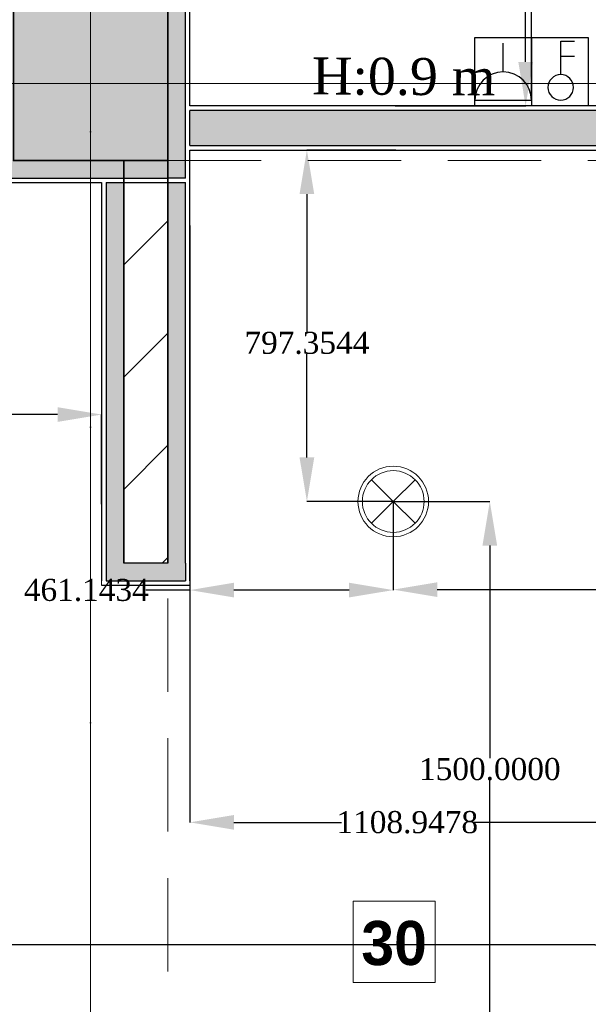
# Model space of a CAD drawing. Header units: millimetres. Extents: x 0 to 88385, y 0 to 41127.
# Tile 66 of 244: x 43071 to 44360, y 24574 to 26807. Entities that reach past the tile are written whole.
import ezdxf
from ezdxf import colors
from ezdxf.entities.mleader import LeaderData, LeaderLine
from ezdxf.enums import TextEntityAlignment as Align
from ezdxf.math import Vec2, Vec3

# ---------------------------------------------------------------- set-up
doc = ezdxf.new("R2010")
doc.units = ezdxf.units.MM
doc.header["$MEASUREMENT"] = 0
doc.set_wipeout_variables(frame=1)
doc.linetypes.add('Dot & Dashed', pattern=[670.277762, 317.5, -176.388889, 0, -176.388874])
doc.linetypes.add('Hidden', pattern=[317.5, 211.666667, -105.833333])
for name, color, linetype in [('- ავარიული განათება', 7, 'Continuous'), ('- განათება', 7, 'Continuous'), ('- საშტეფცელო როზეტები', 7, 'Continuous'), ('New_Structural - Bearing', 7, 'Continuous'), ('Structural - Bearing', 7, 'Continuous'), ('Structural - Grid', 7, 'Continuous')]:
    doc.layers.add(name, color=color, linetype=linetype)
for name, color, linetype, lineweight in [('New_Annotation - Text_Pen_No__20', 1, 'Continuous', 0), ('New_Archicad Doors_Pen_No__1', 7, 'Continuous', 13), ('New_Structural - Bearing_Pen_No__1', 7, 'Continuous', 13), ('Structural - Bearing_Pen_No__20', 1, 'Continuous', 0), ('Structural - Bearing_Pen_No__27', 7, 'Continuous', 35)]:
    doc.layers.add(name, color=color, linetype=linetype, lineweight=lineweight)
for name, color, linetype, lineweight, true_color in [('New_Interior - Lamp_Pen_No__77', 7, 'Continuous', 20, 0xffeb28), ('New_Structural - Bearing_Pen_No__255', 7, 'Continuous', 13, 0xe8e8e8), ('New_Structural - Bearing_Pen_No__5', 7, 'Continuous', 25, 0x40a5ff), ('New_Structural - Bearing_Pen_No__57', 7, 'Continuous', 25, 0xdcd214), ('Structural - Bearing_Pen_No__161', 7, 'Continuous', 13, 0x6a6a6a), ('Structural - Bearing_Pen_No__28', 7, 'Continuous', 35, 0xa80f02), ('Structural - Bearing_Pen_No__81', 7, 'Continuous', 20, 0x6a6a6a), ('Structural - Grid_Pen_No__81', 7, 'Continuous', 20, 0x6a6a6a)]:
    doc.layers.add(name, color=color, linetype=linetype, lineweight=lineweight, true_color=true_color)
doc.styles.add('GENERATED_STYLE_2', font='txt')
doc.styles.add('GENERATED_STYLE_3', font='txt')
doc.styles.get("Standard").update_dxf_attribs({"font": 'sylfaen.ttf'})
doc.dimstyles.get("Standard").update_dxf_attribs({"dimtxt": 0.18, "dimasz": 0.18, "dimexe": 0.18, "dimexo": 0.0625, "dimgap": 0.09, "dimtad": 0, "dimtih": 1, "dimtoh": 1, "dimdec": 4, "dimzin": 0, "dimdsep": 46, "dimtxsty": 'Standard', "dimcen": 0.09, "dimadec": 0, "dimazin": 0, "dimtfac": 1, "dimtdec": 4, "dimtofl": 0, "dimtmove": 0, "dimatfit": 3, "dimfxl": 1, "dimtolj": 1, "dimtzin": 0, "dimarcsym": 0})

# ---------------------------------------------------------------- blocks, each defined once
blk = doc.blocks.new('Wall_26', base_point=(-40833.8, 25574.6))
at = {"layer": 'Structural - Bearing', "linetype": 'Continuous', "lineweight": 0, "true_color": 0x000000}
h = blk.add_hatch(dxfattribs=at)
h.set_pattern_fill('MASONRY_BLOCK', color=18, style=0, pattern_type=2)
h.set_pattern_definition([(45, (0, 0), (-127.2792, 127.2792), [])])
h.paths.add_polyline_path([(-40833.8, 25574.6), (-40833.8, 26488), (-40933.8, 26488), (-40933.8, 25574.6)])
at = {"layer": 'Structural - Bearing_Pen_No__27', "color": 7, "linetype": 'Continuous', "lineweight": 35, "flags": 128}
for points in [[(-40933.8, 26488), (-40933.8, 25574.6)], [(-40833.8, 25574.6), (-40833.8, 26488)]]:
    blk.add_lwpolyline(points, dxfattribs=at)
blk = doc.blocks.new('Door_3')
at = {"layer": 'New_Archicad Doors_Pen_No__1', "color": 7, "linetype": 'Continuous', "lineweight": 13}
for p, q in [((370, 0), (370, 820)), ((370, 820), (410, 820)), ((410, 820), (410, 0)), ((-487, 0), (-487, 19)), ((-487, 19), (-437, 19)), ((-437, 0), (-487, 0)), ((-450, 0), (-487, 0)), ((-450, 0), (-487, 0)), ((-410, 0), (-450, 0)), ((-450, 0), (-450, -115)), ((-450, 0), (-450, -10)), ((-450, 0), (-450, -10)), ((-437, 19), (-437, 0)), ((-410, -115), (-410, 0)), ((410, 0), (370, 0)), ((450, 0), (410, 0)), ((410, 0), (410, -115)), ((437, 19), (487, 19)), ((437, 0), (437, 19)), ((487, 0), (437, 0)), ((450, -115), (450, 0)), ((450, 0), (450, -10)), ((450, 0), (450, -10)), ((450, 0), (487, 0)), ((450, 0), (487, 0)), ((487, 19), (487, 0)), ((-450, -10), (-450, -90)), ((-450, -10), (-450, -90)), ((450, -10), (450, -90)), ((450, -10), (450, -90)), ((-487, -119), (-487, -100)), ((-487, -100), (-437, -100)), ((-450, -100), (-487, -100)), ((-450, -100), (-487, -100)), ((-450, -90), (-450, -100)), ((-450, -90), (-450, -100)), ((-437, -100), (-437, -119)), ((437, -100), (487, -100)), ((437, -119), (437, -100)), ((450, -90), (450, -100)), ((450, -90), (450, -100)), ((450, -100), (487, -100)), ((450, -100), (487, -100)), ((487, -100), (487, -119)), ((-437, -119), (-487, -119)), ((-450, -115), (-410, -115)), ((410, -115), (450, -115)), ((487, -119), (437, -119))]:
    blk.add_line(p, q, dxfattribs=at)
blk.add_arc((410, 0), 820, 90, 180, dxfattribs=at)
blk = doc.blocks.new('Wall_76', base_point=(-38672.6, 26511.8))
at = {"layer": 'New_Structural - Bearing_Pen_No__57', "linetype": 'Continuous', "lineweight": 25, "true_color": 0xdcd214}
for points in [[(-40783.8, 26521.8), (-39709, 26521.8), (-39709, 26601.8), (-40783.8, 26601.8)], [(-38809, 26521.8), (-38672.6, 26521.8), (-38672.6, 26601.8), (-38809, 26601.8)]]:
    blk.add_hatch(color=52, dxfattribs=at).paths.add_polyline_path(points)
at = {"layer": 'New_Structural - Bearing_Pen_No__1', "color": 7, "linetype": 'Continuous', "lineweight": 13}
for p, q in [((-39709, 26611.8), (-39709, 26601.8)), ((-38809, 26611.8), (-38809, 26601.8)), ((-39709, 26601.8), (-39709, 26521.8)), ((-38809, 26601.8), (-38809, 26521.8)), ((-39709, 26521.8), (-39709, 26511.8)), ((-38809, 26521.8), (-38809, 26511.8))]:
    blk.add_line(p, q, dxfattribs=at)
at = {"layer": 'New_Structural - Bearing_Pen_No__1', "color": 7, "linetype": 'Continuous', "lineweight": 13, "flags": 128}
for points in [[(-40783.8, 26521.8), (-40783.8, 26601.8)], [(-38672.6, 26521.8), (-38672.6, 26601.8)]]:
    blk.add_lwpolyline(points, dxfattribs=at)
at = {"layer": 'New_Structural - Bearing_Pen_No__5', "color": 161, "linetype": 'Continuous', "lineweight": 25, "true_color": 0x40a5ff}
for p, q in [((-39709, 26611.8), (-39746, 26611.8)), ((-38809, 26611.8), (-38772, 26611.8)), ((-39709, 26601.8), (-40783.8, 26601.8)), ((-38672.6, 26601.8), (-38809, 26601.8)), ((-40783.8, 26521.8), (-39709, 26521.8)), ((-38809, 26521.8), (-38672.6, 26521.8)), ((-39709, 26511.8), (-39746, 26511.8)), ((-38809, 26511.8), (-38772, 26511.8))]:
    blk.add_line(p, q, dxfattribs=at)
at = {"layer": 'New_Structural - Bearing_Pen_No__5', "color": 161, "linetype": 'Continuous', "lineweight": 25, "true_color": 0x40a5ff, "flags": 128}
for points in [[(-39709, 26611.8), (-40783.8, 26611.8)], [(-38672.6, 26611.8), (-38809, 26611.8)], [(-40783.8, 26511.8), (-39709, 26511.8)], [(-38809, 26511.8), (-38672.6, 26511.8)]]:
    blk.add_lwpolyline(points, dxfattribs=at)
at = {"layer": 'New_Archicad Doors_Pen_No__1', "color": 7, "linetype": 'Continuous', "lineweight": 13, "zscale": 1000}
blk.add_blockref('Door_3', (-39259, 26611.8), dxfattribs=at)
blk = doc.blocks.new('Wall_201', base_point=(-40833.8, 26838))
at = {"layer": 'New_Structural - Bearing_Pen_No__255', "linetype": 'Continuous', "lineweight": 13, "true_color": 0xe8e8e8}
for points in [[(-40833.8, 26878), (-40833.8, 26838), (-40793.8, 26878)], [(-40833.8, 26838), (-40793.8, 26838), (-40793.8, 26878)], [(-40793.8, 26838), (-40833.8, 26838), (-40833.8, 26488), (-40793.8, 26488)], [(-40793.8, 26448), (-40793.8, 26488), (-40833.8, 26488), (-40833.8, 26448)], [(-40833.8, 26438), (-40833.8, 25574.6), (-40793.8, 25574.6), (-40793.8, 26438)]]:
    blk.add_hatch(color=254, dxfattribs=at).paths.add_polyline_path(points)
at = {"layer": 'New_Structural - Bearing_Pen_No__1', "color": 7, "linetype": 'Continuous', "lineweight": 13, "flags": 128}
blk.add_lwpolyline([(-40783.8, 26888), (-40793.8, 26888)], dxfattribs=at)
at = {"layer": 'New_Structural - Bearing_Pen_No__5', "color": 161, "linetype": 'Continuous', "lineweight": 25, "true_color": 0x40a5ff}
for p, q in [((-40793.8, 26878), (-40833.8, 26878)), ((-40793.8, 26838), (-40793.8, 26878)), ((-40793.8, 26488), (-40793.8, 26838)), ((-40793.8, 26448), (-40793.8, 26488)), ((-40793.8, 26448), (-40833.8, 26448)), ((-40833.8, 26438), (-40793.8, 26438)), ((-40793.8, 25574.6), (-40793.8, 26438)), ((-40793.8, 25574.6), (-40793.8, 25534.6)), ((-40783.8, 25534.6), (-40783.8, 25574.6))]:
    blk.add_line(p, q, dxfattribs=at)
at = {"layer": 'New_Structural - Bearing_Pen_No__5', "color": 161, "linetype": 'Continuous', "lineweight": 25, "true_color": 0x40a5ff, "flags": 128}
for points in [[(-40783.8, 26611.8), (-40783.8, 26888)], [(-40783.8, 26521.8), (-40783.8, 26601.8)], [(-40783.8, 25574.6), (-40783.8, 26511.8)], [(-40833.8, 26438), (-40833.8, 25574.6)]]:
    blk.add_lwpolyline(points, dxfattribs=at)
blk = doc.blocks.new('Wall_202', base_point=(-40833.8, 26488))
at = {"layer": 'New_Structural - Bearing_Pen_No__255', "linetype": 'Continuous', "lineweight": 13, "true_color": 0xe8e8e8}
for points in [[(-41183.8, 26488), (-41223.8, 26488), (-41223.8, 26448)], [(-41183.8, 26488), (-41223.8, 26448), (-41183.8, 26448)], [(-41183.8, 26448), (-40833.8, 26448), (-40833.8, 26488), (-41183.8, 26488)]]:
    blk.add_hatch(color=254, dxfattribs=at).paths.add_polyline_path(points)
at = {"layer": 'New_Structural - Bearing_Pen_No__1', "color": 7, "linetype": 'Continuous', "lineweight": 13, "flags": 128}
blk.add_lwpolyline([(-41233.8, 26438), (-41233.8, 26448)], dxfattribs=at)
at = {"layer": 'New_Structural - Bearing_Pen_No__5', "color": 161, "linetype": 'Continuous', "lineweight": 25, "true_color": 0x40a5ff}
for p, q in [((-41223.8, 26488), (-41223.8, 26448)), ((-41223.8, 26448), (-41183.8, 26448)), ((-41183.8, 26448), (-40833.8, 26448)), ((-40793.8, 26448), (-40833.8, 26448)), ((-40833.8, 26438), (-40793.8, 26438))]:
    blk.add_line(p, q, dxfattribs=at)
at = {"layer": 'New_Structural - Bearing_Pen_No__5', "color": 161, "linetype": 'Continuous', "lineweight": 25, "true_color": 0x40a5ff, "flags": 128}
for points in [[(-41233.8, 26438), (-40983.8, 26438)], [(-40973.8, 26438), (-40833.8, 26438)]]:
    blk.add_lwpolyline(points, dxfattribs=at)
blk = doc.blocks.new('Wall_205', base_point=(-40783.8, 25574.6))
at = {"layer": 'New_Structural - Bearing_Pen_No__255', "linetype": 'Continuous', "lineweight": 13, "true_color": 0xe8e8e8}
for points in [[(-40933.8, 25574.6), (-40973.8, 25574.6), (-40973.8, 25534.6)], [(-40933.8, 25574.6), (-40973.8, 25534.6), (-40933.8, 25534.6)], [(-40933.8, 25534.6), (-40833.8, 25534.6), (-40833.8, 25574.6), (-40933.8, 25574.6)], [(-40833.8, 25534.6), (-40793.8, 25534.6), (-40793.8, 25574.6), (-40833.8, 25574.6)]]:
    blk.add_hatch(color=254, dxfattribs=at).paths.add_polyline_path(points)
at = {"layer": 'New_Structural - Bearing_Pen_No__1', "color": 7, "linetype": 'Continuous', "lineweight": 13, "flags": 128}
for points in [[(-40783.8, 25574.6), (-40783.8, 25534.6)], [(-40983.8, 25524.6), (-40983.8, 25534.6)], [(-40783.8, 25534.6), (-40783.8, 25524.6)]]:
    blk.add_lwpolyline(points, dxfattribs=at)
at = {"layer": 'New_Structural - Bearing_Pen_No__5', "color": 161, "linetype": 'Continuous', "lineweight": 25, "true_color": 0x40a5ff}
for p, q in [((-40973.8, 25574.6), (-40973.8, 25534.6)), ((-40793.8, 25574.6), (-40793.8, 25534.6)), ((-40783.8, 25534.6), (-40783.8, 25574.6)), ((-40973.8, 25534.6), (-40933.8, 25534.6)), ((-40933.8, 25534.6), (-40833.8, 25534.6)), ((-40833.8, 25534.6), (-40793.8, 25534.6))]:
    blk.add_line(p, q, dxfattribs=at)
at = {"layer": 'New_Structural - Bearing_Pen_No__5', "color": 161, "linetype": 'Continuous', "lineweight": 25, "true_color": 0x40a5ff, "flags": 128}
for points in [[(-40833.8, 25574.6), (-40933.8, 25574.6)], [(-40983.8, 25524.6), (-40783.8, 25524.6)]]:
    blk.add_lwpolyline(points, dxfattribs=at)
blk = doc.blocks.new('Wall_206', base_point=(-40933.8, 25574.6))
at = {"layer": 'New_Structural - Bearing_Pen_No__255', "linetype": 'Continuous', "lineweight": 13, "true_color": 0xe8e8e8}
blk.add_hatch(color=254, dxfattribs=at).paths.add_polyline_path([(-40973.8, 26438), (-40973.8, 25574.6), (-40933.8, 25574.6), (-40933.8, 26438)])
at = {"layer": 'New_Structural - Bearing_Pen_No__1', "color": 7, "linetype": 'Continuous', "lineweight": 13, "flags": 128}
blk.add_lwpolyline([(-40933.8, 26438), (-40973.8, 26438)], dxfattribs=at)
at = {"layer": 'New_Structural - Bearing_Pen_No__5', "color": 161, "linetype": 'Continuous', "lineweight": 25, "true_color": 0x40a5ff}
for p, q in [((-40973.8, 26438), (-40973.8, 25574.6)), ((-40973.8, 25574.6), (-40973.8, 25534.6))]:
    blk.add_line(p, q, dxfattribs=at)
at = {"layer": 'New_Structural - Bearing_Pen_No__5', "color": 161, "linetype": 'Continuous', "lineweight": 25, "true_color": 0x40a5ff, "flags": 128}
for points in [[(-40983.8, 26438), (-40983.8, 25534.6)], [(-40933.8, 25574.6), (-40933.8, 26438)]]:
    blk.add_lwpolyline(points, dxfattribs=at)
blk = doc.blocks.new('Column_10', base_point=(-41008.8, 26663))
at = {"layer": 'Structural - Bearing_Pen_No__161', "linetype": 'Continuous', "lineweight": 0, "true_color": 0x6a6a6a}
blk.add_hatch(color=251, dxfattribs=at).paths.add_polyline_path([(-40833.8, 26488), (-40833.8, 26838), (-41183.8, 26838), (-41183.8, 26488)])
at = {"layer": 'Structural - Bearing_Pen_No__20', "color": 1, "linetype": 'Continuous', "lineweight": 0}
for p, q in [((-41008.8, 26743), (-41008.8, 26918)), ((-41088.8, 26663), (-41263.8, 26663)), ((-40928.8, 26663), (-40753.8, 26663)), ((-41008.8, 26583), (-41008.8, 26408))]:
    blk.add_line(p, q, dxfattribs=at)
blk.add_point((-41008.8, 26663), dxfattribs=at)
at = {"layer": 'Structural - Bearing_Pen_No__28', "color": 14, "linetype": 'Continuous', "lineweight": 35, "true_color": 0xa80f02, "flags": 128}
blk.add_lwpolyline([(-40833.8, 26488), (-40833.8, 26838), (-41183.8, 26838), (-41183.8, 26488)], close=True, dxfattribs=at)
blk = doc.blocks.new('Standard grid marker')
at = {"layer": 'Structural - Grid_Pen_No__81', "color": 251, "linetype": 'Continuous', "lineweight": 20, "true_color": 0x6a6a6a}
blk.add_line((1000, 0), (51328.1, 0), dxfattribs=at)
at = {"layer": 'Structural - Grid_Pen_No__81', "color": 251, "lineweight": 20, "true_color": 0x6a6a6a, "style": 'GENERATED_STYLE_2'}
for tag, p in [('AC_MarkerText_1_0', (-100, -144)), ('AC_MarkerText_1_1', (52428.1, -144))]:
    blk.add_attdef(tag, text='', height=100, rotation=180, dxfattribs=at).set_placement(p, align=Align.TOP_CENTER)
blk = doc.blocks.new('Standard grid marker_2')
at = {"layer": 'Structural - Grid_Pen_No__81', "color": 251, "linetype": 'Continuous', "lineweight": 20, "true_color": 0x6a6a6a}
blk.add_line((1000, 0), (27734.9, 0), dxfattribs=at)
at = {"layer": 'Structural - Grid_Pen_No__81', "color": 251, "lineweight": 20, "true_color": 0x6a6a6a, "style": 'GENERATED_STYLE_2'}
for tag, p in [('AC_MarkerText_1_0', (-1.5, -46.7)), ('AC_MarkerText_1_1', (28933.4, -46.7))]:
    blk.add_attdef(tag, text='', height=100, rotation=270, dxfattribs=at).set_placement(p, align=Align.TOP_CENTER)
blk = doc.blocks.new('Beam_8', base_point=(-41008.8, 14663))
at = {"layer": 'Structural - Bearing_Pen_No__81', "color": 251, "linetype": 'Dot & Dashed', "lineweight": 20, "true_color": 0x6a6a6a}
blk.add_line((-41008.8, 14663), (-41008.8, 32663), dxfattribs=at)
at = {"layer": 'Structural - Bearing_Pen_No__81', "color": 251, "linetype": 'Hidden', "lineweight": 20, "true_color": 0x6a6a6a}
blk.add_line((-40833.8, 20838), (-40833.8, 26488), dxfattribs=at)
blk = doc.blocks.new('Beam_12', base_point=(-47008.8, 26663))
at = {"layer": 'Structural - Bearing_Pen_No__81', "color": 251, "linetype": 'Dot & Dashed', "lineweight": 20, "true_color": 0x6a6a6a}
blk.add_line((-47008.8, 26663), (991.2, 26663), dxfattribs=at)
at = {"layer": 'Structural - Bearing_Pen_No__81', "color": 251, "linetype": 'Hidden', "lineweight": 20, "true_color": 0x6a6a6a}
blk.add_line((-40833.8, 26488), (-35183.8, 26488), dxfattribs=at)
blk = doc.blocks.new('2-იანი ჩარჩო')
at = {"layer": '- საშტეფცელო როზეტები', "color": 5}
blk.add_line((8600.4, 3737), (8600.4, 3582), dxfattribs=at)
for points in [[(8472.1, 3582), (8472.1, 3737), (8600.4, 3737)], [(8600.4, 3737), (8728.7, 3737), (8728.7, 3582), (8600.4, 3582)], [(8600.4, 3582), (8472.1, 3582)]]:
    blk.add_lwpolyline(points, dxfattribs=at)
blk = doc.blocks.new('- საშტეფცელო როზეტი IP22')
at = {"layer": '- საშტეფცელო როზეტები', "color": 5}
for p, q in [((8536.7, 3822.7), (8536.7, 3888.1)), ((8472.6, 3758.6), (8600.9, 3758.6))]:
    blk.add_line(p, q, dxfattribs=at)
blk.add_arc((8536.7, 3758.6), 64.1, 0, 180, dxfattribs=at)
blk = doc.blocks.new('ორკლავიშა ჩამრთველლი იპ 22')
at = {"layer": '- განათება', "color": 6}
for points in [[(0.3, 352.8), (-106, 352.8)], [(0, 97.5), (0.3, 352.8)], [(0.1, 237.8), (-105.7, 237.8)]]:
    blk.add_lwpolyline(points, dxfattribs=at)
blk.add_circle((0, 0), 97.5, dxfattribs=at)
blk = doc.blocks.new('Recessed Spot')
at = {"layer": 'New_Interior - Lamp_Pen_No__77', "color": 2, "linetype": 'Continuous', "lineweight": 20, "true_color": 0xffeb28}
for q in [(-49.5, 49.5), (49.5, 49.5), (-49.5, -49.5), (49.5, -49.5)]:
    blk.add_line((0, 0), q, dxfattribs=at)
at = {"layer": 'New_Interior - Lamp_Pen_No__77', "color": 2, "linetype": 'Continuous', "lineweight": 20, "true_color": 0xffeb28, "flags": 128}
blk.add_lwpolyline([(80, 0, 1), (-80, 0, 1)], format="xyb", close=True, dxfattribs=at)
at = {"layer": 'New_Interior - Lamp_Pen_No__77', "color": 2, "linetype": 'Continuous', "lineweight": 20, "true_color": 0xffeb28}
blk.add_circle((0, 0), 70, dxfattribs=at)
blk = doc.blocks.new('*D532')
at = {"layer": '- საშტეფცელო როზეტები', "color": 0, "lineweight": -2, "transparency": 16777216}
for p, q in [((44231.2, 26624.8), (44231.2, 27129.2)), ((44331.2, 27129), (44431.2, 27129)), ((44531.2, 26611.9), (44531.2, 27129.2)), ((44531.2, 27129), (44760.4, 27129))]:
    blk.add_line(p, q, dxfattribs=at)
at = {"layer": '- საშტეფცელო როზეტები', "color": 0, "transparency": 16777216}
for points in [[(44331.2, 27145.7), (44331.2, 27112.3), (44231.2, 27129)], [(44431.2, 27145.7), (44431.2, 27112.3), (44531.2, 27129)]]:
    blk.add_solid(points, dxfattribs=at)
at = {"layer": 'Defpoints', "color": 0, "transparency": 16777216}
for p in [(44231.2, 27129), (44231.2, 26624.8), (44531.2, 26611.8)]:
    blk.add_point(p, dxfattribs=at)
at = {"layer": '- საშტეფცელო როზეტები', "color": 0, "transparency": 16777216, "insert": (44893.9, 27129), "char_height": 50, "attachment_point": 5}
blk.add_mtext('\\A1;{\\fSylfaen|b0|i0|c0|p18;300.0000}', dxfattribs=at)
blk = doc.blocks.new('*D648')
at = {"layer": '- განათება', "color": 0, "lineweight": -2, "transparency": 16777216}
for p, q in [((43917.7, 27544.6), (44218, 27544.6)), ((44217.8, 27444.6), (44217.8, 27269.6)), ((44217.8, 26711.8), (44217.8, 27218.3)), ((43921.9, 26611.8), (44218, 26611.8))]:
    blk.add_line(p, q, dxfattribs=at)
at = {"layer": '- განათება', "color": 0, "transparency": 16777216}
for points in [[(44201.2, 27444.6), (44234.5, 27444.6), (44217.8, 27544.6)], [(44201.2, 26711.8), (44234.5, 26711.8), (44217.8, 26611.8)]]:
    blk.add_solid(points, dxfattribs=at)
at = {"layer": 'Defpoints', "color": 0, "transparency": 16777216}
for p in [(43917.6, 27544.6), (44217.8, 27544.6), (43921.8, 26611.8)]:
    blk.add_point(p, dxfattribs=at)
at = {"layer": '- განათება', "color": 0, "transparency": 16777216, "insert": (44217.8, 27244), "char_height": 50, "attachment_point": 5}
blk.add_mtext('\\A1;{\\fSylfaen|b0|i0|c0|p18;932.8083}', dxfattribs=at)
blk = doc.blocks.new('*D765')
at = {"layer": '- განათება', "color": 0, "lineweight": -2, "transparency": 16777216}
for p, q in [((42156.5, 25714.5), (42156.5, 25911.9)), ((42256.5, 25911.7), (42556.5, 25911.7)), ((43156.5, 25911.7), (42855.8, 25911.7)), ((43256.5, 25708.3), (43256.5, 25911.9))]:
    blk.add_line(p, q, dxfattribs=at)
at = {"layer": '- განათება', "color": 0, "transparency": 16777216}
for points in [[(42256.5, 25928.4), (42256.5, 25895), (42156.5, 25911.7)], [(43156.5, 25928.4), (43156.5, 25895), (43256.5, 25911.7)]]:
    blk.add_solid(points, dxfattribs=at)
at = {"layer": 'Defpoints', "color": 0, "transparency": 16777216}
for p in [(42156.5, 25911.7), (42156.5, 25714.5), (43256.5, 25708.2)]:
    blk.add_point(p, dxfattribs=at)
at = {"layer": '- განათება', "color": 0, "transparency": 16777216, "insert": (42706.1, 25911.7), "char_height": 50, "attachment_point": 5}
blk.add_mtext('\\A1;{\\fSylfaen|b0|i0|c0|p18;1100.0000}', dxfattribs=at)
blk = doc.blocks.new('*D1162')
at = {"layer": '- განათება', "color": 0, "lineweight": -2, "transparency": 16777216}
for p, q in [((43923.8, 26511.8), (43721.7, 26511.8)), ((43721.9, 26411.8), (43721.9, 26099.6)), ((43721.9, 25814.5), (43721.9, 26048.3)), ((43917.6, 25714.5), (43721.7, 25714.5))]:
    blk.add_line(p, q, dxfattribs=at)
at = {"layer": '- განათება', "color": 0, "transparency": 16777216}
for points in [[(43705.2, 26411.8), (43738.6, 26411.8), (43721.9, 26511.8)], [(43705.2, 25814.5), (43738.6, 25814.5), (43721.9, 25714.5)]]:
    blk.add_solid(points, dxfattribs=at)
at = {"layer": 'Defpoints', "color": 0, "transparency": 16777216}
for p in [(43923.9, 26511.8), (43721.9, 25714.5), (43917.6, 25714.5)]:
    blk.add_point(p, dxfattribs=at)
at = {"layer": '- განათება', "color": 0, "transparency": 16777216, "insert": (43721.9, 26073.9), "char_height": 50, "attachment_point": 5}
blk.add_mtext('\\A1;{\\fSylfaen|b0|i0|c0|p18;797.3544}', dxfattribs=at)
blk = doc.blocks.new('*D1163')
at = {"layer": '- განათება', "color": 0, "lineweight": -2, "transparency": 16777216}
for p, q in [((43456.5, 26340.4), (43456.5, 25513.3)), ((43917.6, 25714.4), (43917.6, 25513.3)), ((43456.5, 25513.4), (43356.5, 25513.4)), ((43817.6, 25513.4), (43556.5, 25513.4))]:
    blk.add_line(p, q, dxfattribs=at)
at = {"layer": '- განათება', "color": 0, "transparency": 16777216}
for points in [[(43556.5, 25530.1), (43556.5, 25496.8), (43456.5, 25513.4)], [(43817.6, 25530.1), (43817.6, 25496.8), (43917.6, 25513.4)]]:
    blk.add_solid(points, dxfattribs=at)
at = {"layer": 'Defpoints', "color": 0, "transparency": 16777216}
for p in [(43456.5, 26340.5), (43917.6, 25714.5), (43917.6, 25513.4)]:
    blk.add_point(p, dxfattribs=at)
at = {"layer": '- განათება', "color": 0, "transparency": 16777216, "insert": (43221.8, 25513.4), "char_height": 50, "attachment_point": 5}
blk.add_mtext('\\A1;{\\fSylfaen|b0|i0|c0|p18;461.1434}', dxfattribs=at)
blk = doc.blocks.new('*D1164')
at = {"layer": '- განათება', "color": 0, "lineweight": -2, "transparency": 16777216}
for p, q in [((43917.6, 25714.4), (43917.6, 25514.3)), ((45117.6, 25714.4), (45117.6, 25514.3)), ((44017.6, 25514.5), (44424, 25514.5)), ((45017.6, 25514.5), (44723.3, 25514.5))]:
    blk.add_line(p, q, dxfattribs=at)
at = {"layer": '- განათება', "color": 0, "transparency": 16777216}
for points in [[(44017.6, 25531.2), (44017.6, 25497.8), (43917.6, 25514.5)], [(45017.6, 25531.2), (45017.6, 25497.8), (45117.6, 25514.5)]]:
    blk.add_solid(points, dxfattribs=at)
at = {"layer": 'Defpoints', "color": 0, "transparency": 16777216}
for p in [(43917.6, 25714.5), (45117.6, 25714.5), (43917.6, 25514.5)]:
    blk.add_point(p, dxfattribs=at)
at = {"layer": '- განათება', "color": 0, "transparency": 16777216, "insert": (44573.6, 25514.5), "char_height": 50, "attachment_point": 5}
blk.add_mtext('\\A1;{\\fSylfaen|b0|i0|c0|p18;1200.0000}', dxfattribs=at)
blk = doc.blocks.new('*D1166')
at = {"layer": '- განათება', "color": 0, "lineweight": -2, "transparency": 16777216}
for p, q in [((43917.7, 25714.5), (44136.8, 25714.5)), ((44136.6, 25614.5), (44136.6, 25132.5)), ((44136.6, 24314.5), (44136.6, 25081.2)), ((43917.7, 24214.5), (44136.8, 24214.5))]:
    blk.add_line(p, q, dxfattribs=at)
at = {"layer": '- განათება', "color": 0, "transparency": 16777216}
for points in [[(44120, 25614.5), (44153.3, 25614.5), (44136.6, 25714.5)], [(44120, 24314.5), (44153.3, 24314.5), (44136.6, 24214.5)]]:
    blk.add_solid(points, dxfattribs=at)
at = {"layer": 'Defpoints', "color": 0, "transparency": 16777216}
for p in [(43917.6, 25714.5), (43917.6, 24214.5), (44136.6, 24214.5)]:
    blk.add_point(p, dxfattribs=at)
at = {"layer": '- განათება', "color": 0, "transparency": 16777216, "insert": (44136.6, 25106.9), "char_height": 50, "attachment_point": 5}
blk.add_mtext('\\A1;{\\fSylfaen|b0|i0|c0|p18;1500.0000}', dxfattribs=at)
blk = doc.blocks.new('*D1383')
at = {"layer": '- ავარიული განათება', "color": 0, "lineweight": -2, "transparency": 16777216}
for p, q in [((43456.5, 25534.5), (43456.5, 24986.3)), ((43556.5, 24986.5), (43800, 24986.5)), ((44465.5, 24986.5), (44099, 24986.5)), ((44565.5, 24630.7), (44565.5, 24986.7))]:
    blk.add_line(p, q, dxfattribs=at)
at = {"layer": '- ავარიული განათება', "color": 0, "transparency": 16777216}
for points in [[(43556.5, 25003.2), (43556.5, 24969.8), (43456.5, 24986.5)], [(44465.5, 25003.2), (44465.5, 24969.8), (44565.5, 24986.5)]]:
    blk.add_solid(points, dxfattribs=at)
at = {"layer": 'Defpoints', "color": 0, "transparency": 16777216}
for p in [(43456.5, 25534.6), (43456.5, 24986.5), (44565.5, 24630.7)]:
    blk.add_point(p, dxfattribs=at)
at = {"layer": '- ავარიული განათება', "color": 0, "transparency": 16777216, "insert": (43949.5, 24986.5), "char_height": 50, "attachment_point": 5}
blk.add_mtext('\\A1;{\\fSylfaen|b0|i0|c0|p18;1108.9478}', dxfattribs=at)
blk = doc.blocks.new('*D1384')
at = {"layer": '- ავარიული განათება', "color": 0, "lineweight": -2, "transparency": 16777216}
for p, q in [((44240.6, 26511.8), (44997.2, 26511.8)), ((44997, 26411.8), (44997, 25526.2)), ((44997, 24808.6), (44997, 25474.8)), ((44374.5, 24708.6), (44997.2, 24708.6))]:
    blk.add_line(p, q, dxfattribs=at)
at = {"layer": '- ავარიული განათება', "color": 0, "transparency": 16777216}
for points in [[(44980.3, 26411.8), (45013.7, 26411.8), (44997, 26511.8)], [(44980.3, 24808.6), (45013.7, 24808.6), (44997, 24708.6)]]:
    blk.add_solid(points, dxfattribs=at)
at = {"layer": 'Defpoints', "color": 0, "transparency": 16777216}
for p in [(44240.5, 26511.8), (44997, 26511.8), (44374.5, 24708.6)]:
    blk.add_point(p, dxfattribs=at)
at = {"layer": '- ავარიული განათება', "color": 0, "transparency": 16777216, "insert": (44997, 25500.5), "char_height": 50, "attachment_point": 5}
blk.add_mtext('\\A1;{\\fSylfaen|b0|i0|c0|p18;1803.1623}', dxfattribs=at)

msp = doc.modelspace()

# ---------------------------------------------------------------- block references
at = {"layer": '- განათება', "color": 6, "xscale": -0.2965673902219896, "yscale": 0.2965673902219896, "zscale": 0.2965673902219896}
msp.add_blockref('ორკლავიშა ჩამრთველლი იპ 22', (44297.38782, 26653.87174), dxfattribs=at)
at = {"layer": '- განათება', "color": 2, "linetype": 'Continuous', "lineweight": 20, "true_color": 0xffeb28, "zscale": 1000}
msp.add_blockref('Recessed Spot', (43917.6493, 25714.45001), dxfattribs=at)
at = {"layer": '- საშტეფცელო როზეტები', "color": 5}
msp.add_blockref('2-იანი ჩარჩო', (35630.85956, 23029.83191), dxfattribs=at)
at = {"layer": '- საშტეფცელო როზეტები'}
msp.add_blockref('- საშტეფცელო როზეტი IP22', (35630.36982, 22866.21854), dxfattribs=at)
at = {"layer": 'New_Structural - Bearing', "color": 7, "lineweight": 35}
for name, p in [('Wall_76', (45567.6493, 26511.80438)), ('Wall_201', (43406.5059, 26837.98097)), ('Wall_202', (43406.5059, 26487.98097)), ('Wall_206', (43306.5059, 25574.60219)), ('Wall_205', (43456.5059, 25574.60219))]:
    msp.add_blockref(name, p, dxfattribs=at)
at = {"layer": 'Structural - Bearing', "color": 251, "lineweight": 20, "true_color": 0x6a6a6a}
for name, p in [('Beam_8', (43231.5059, 14662.98097)), ('Beam_12', (37231.5059, 26662.98097))]:
    msp.add_blockref(name, p, dxfattribs=at)
at = {"layer": 'Structural - Bearing', "color": 14, "lineweight": 35, "true_color": 0xa80f02}
msp.add_blockref('Column_10', (43231.5059, 26662.98097), dxfattribs=at)
at = {"layer": 'Structural - Bearing', "color": 7, "lineweight": 35}
msp.add_blockref('Wall_26', (43406.5059, 25574.62956), dxfattribs=at)
at = {"layer": 'Structural - Grid', "color": 8, "linetype": 'Continuous', "lineweight": 15, "zscale": 1000}
for name, p, rotation in [('Standard grid marker_2', (43231.5059, 11703.05519), 90), ('Standard grid marker', (88184.57817, 26662.98097), 180)]:
    msp.add_blockref(name, p, dxfattribs=dict(at, rotation=rotation))

# ---------------------------------------------------------------- texts
at = {"layer": '- საშტეფცელო როზეტები', "color": 5, "insert": (44149.47924, 26719.67981), "char_height": 83.964469, "attachment_point": 3, "rotation": 359.68932566}
msp.add_mtext_dynamic_manual_height_columns('H:0.9 m', width=710.9466492, gutter_width=1.70068, heights=[0], dxfattribs=at)

# ---------------------------------------------------------------- dimensions: what is measured, and where the dimension line sits
at = {"layer": '- ავარიული განათება', "color": 1}
dim = msp.add_linear_dim(base=(44997, 26511.80438), p1=(44374.46065, 24708.64211), p2=(44240.5, 26511.80438), angle=90, text='{\\fSylfaen|b0|i0|c0|p18;<>}', dimstyle='Standard', override={"dimtxt": 50, "dimasz": 100}, dxfattribs=at)
dim.commit()
dim.dimension.update_dxf_attribs({"geometry": '*D1384', "text_midpoint": (44997, 25500.49987), "dimtype": 160})
at = {"layer": '- განათება', "color": 1}
for base, p1, p2, angle, picture, middle in [((44217.84686, 27544.61271), (43921.8363, 26611.80438), (43917.6493, 27544.61271), 90, '*D648', (44217.84686, 27243.96818)), ((43721.89107, 25714.45001), (43923.89107, 26511.80438), (43917.6493, 25714.45001), 270, '*D1162', (43721.89107, 26073.94411)), ((42156.5059, 25911.70825), (43256.5059, 25708.20825), (42156.5059, 25714.45001), 180, '*D765', (42706.13589, 25911.70825)), ((43917.6493, 25514.5), (45117.6493, 25714.45001), (43917.6493, 25714.45001), 180, '*D1164', (44573.6434, 25514.5))]:
    dim = msp.add_linear_dim(base=base, p1=p1, p2=p2, angle=angle, text='{\\fSylfaen|b0|i0|c0|p18;<>}', dimstyle='Standard', override={"dimtxt": 50, "dimasz": 100}, dxfattribs=at)
    dim.commit()
    dim.dimension.update_dxf_attribs({"geometry": picture, "text_midpoint": middle, "dimtype": 160})
dim = msp.add_linear_dim(base=(43917.6493, 25513.44444), p1=(43456.5059, 26340.5), p2=(43917.6493, 25714.45001), text='{\\fSylfaen|b0|i0|c0|p18;<>}', dimstyle='Standard', override={"dimtxt": 50, "dimasz": 100}, dxfattribs=at)
dim.commit()
dim.dimension.update_dxf_attribs({"geometry": '*D1163', "text_midpoint": (43221.84407, 25513.44444), "dimtype": 160})
at = {"layer": '- საშტეფცელო როზეტები', "color": 1}
dim = msp.add_linear_dim(base=(44231.2449, 27129), p1=(44531.24491, 26611.80438), p2=(44231.2449, 26624.77553), angle=180, text='{\\fSylfaen|b0|i0|c0|p18;<>}', dimstyle='Standard', override={"dimtxt": 50, "dimasz": 100}, dxfattribs=at)
dim.commit()
dim.dimension.update_dxf_attribs({"geometry": '*D532', "text_midpoint": (44893.89113, 27129), "dimtype": 160})

# ---------------------------------------------------------------- wipeouts: each hides what was drawn before it
at = {"color": 1, "linetype": 'Continuous', "lineweight": 0, "ltscale": 236494.475542}
msp.add_wipeout([(43826.6952, 24622.91241), (44012.58637, 24622.91241), (44012.58637, 24807.76135), (43826.6952, 24807.76135)], dxfattribs=at).dxf.layer = 'New_Annotation - Text_Pen_No__20'

# ---------------------------------------------------------------- next in the draw order: linework, layer by layer
at = {"layer": '- ავარიული განათება', "color": 3}
msp.add_lwpolyline([(44374.46065, 24708.64211), (38218.98904, 24708.64211)], dxfattribs=at)
at = {"layer": 'New_Annotation - Text_Pen_No__20', "color": 1, "linetype": 'Continuous', "lineweight": 0, "flags": 128}
msp.add_lwpolyline([(43826.6952, 24622.91241), (44012.58637, 24622.91241), (44012.58637, 24807.76135), (43826.6952, 24807.76135), (43826.6952, 24622.91241)], close=True, dxfattribs=at)

# ---------------------------------------------------------------- next in the draw order: texts
at = {"layer": 'New_Annotation - Text_Pen_No__20', "color": 1, "linetype": 'Continuous', "lineweight": 0, "insert": (43919.64078, 24762.84015), "char_height": 100, "attachment_point": 2, "style": 'GENERATED_STYLE_3'}
msp.add_mtext('\\A1;{\\pqc;\\fBOG 2018|b1|i0|c0|p0;\\W1.000000;30}', dxfattribs=at)

# ---------------------------------------------------------------- next in the draw order: dimensions: what is measured, and where the dimension line sits
at = {"layer": '- ავარიული განათება', "color": 1}
dim = msp.add_linear_dim(base=(43456.5059, 24986.5), p1=(44565.45366, 24630.66129), p2=(43456.5059, 25534.60219), angle=180, text='{\\fSylfaen|b0|i0|c0|p18;<>}', dimstyle='Standard', override={"dimtxt": 50, "dimasz": 100}, dxfattribs=at)
dim.commit()
dim.dimension.update_dxf_attribs({"geometry": '*D1383', "text_midpoint": (43949.5, 24986.5), "dimtype": 160})
at = {"layer": '- განათება', "color": 1}
dim = msp.add_linear_dim(base=(44136.6434, 24214.45001), p1=(43917.6493, 25714.45001), p2=(43917.6493, 24214.45001), angle=270, text='{\\fSylfaen|b0|i0|c0|p18;<>}', dimstyle='Standard', override={"dimtxt": 50, "dimasz": 100}, dxfattribs=at)
dim.commit()
dim.dimension.update_dxf_attribs({"geometry": '*D1166', "text_midpoint": (44136.6434, 25106.88509), "dimtype": 160})

# ---------------------------------------------------------------- next in the draw order: leaders
at = {"color": 5}
ml = msp.add_multileader_mtext('Standard', dxfattribs=at)
ml.set_content('ნეოტეკის  ფარი', color=5)
ml.set_leader_properties()
ml.build(insert=Vec2(0, 0))
ml.multileader.update_dxf_attribs({"text_right_attachment_type": 6, "dogleg_length": 50, "arrow_head_size": 100})
ctx = ml.context
ctx.base_point, ctx.char_height, ctx.arrow_head_size, ctx.landing_gap_size, ctx.plane_origin = Vec3(50468.91, 32218.71661), 100, 100, 0.09, Vec3(56312.8393, 27064.407)
ctx.right_attachment = 6
notes = []
notes.append((ctx, [(0, (0, 0, 0), (0, 0), (1, 0), 1, [])]))
ctx.mtext.insert, ctx.mtext.width, ctx.mtext.flow_direction = Vec3(50469, 32288.46183), 1402.7684334, 5
ml = msp.add_multileader_mtext('Standard', dxfattribs=at)
ml.set_content('ნეოტეკის \\Pრეკი', color=5)
ml.set_leader_properties()
ml.build(insert=Vec2(0, 0))
ml.multileader.update_dxf_attribs({"text_right_attachment_type": 6, "dogleg_length": 50, "arrow_head_size": 100})
ctx = ml.context
ctx.base_point, ctx.char_height, ctx.arrow_head_size, ctx.landing_gap_size, ctx.plane_origin = Vec3(52433.92127, 31594.41315), 100, 100, 0.09, Vec3(58277.85057, 26439.85585)
ctx.right_attachment = 6
notes.append((ctx, [(0, (0, 0, 0), (0, 0), (1, 0), 1, [])]))
ctx.mtext.insert, ctx.mtext.width, ctx.mtext.flow_direction = Vec3(52434.01127, 31663.91068), 1402.7684334, 5
ml = msp.add_multileader_mtext('Standard', dxfattribs=at)
ml.set_content('ნეოტეკის ფარი', color=5)
ml.set_leader_properties()
ml.build(insert=Vec2(0, 0))
ml.multileader.update_dxf_attribs({"text_right_attachment_type": 6, "dogleg_length": 50, "arrow_head_size": 100})
ctx = ml.context
ctx.base_point, ctx.char_height, ctx.arrow_head_size, ctx.landing_gap_size, ctx.plane_origin, ctx.plane_x_axis, ctx.plane_y_axis = Vec3(52750.59611, 30623.37284), 100, 100, 0.09, Vec3(48445.57174, 24617.92422), Vec3(0, -1), Vec3(1, 0)
ctx.right_attachment = 6
notes.append((ctx, [(0, (0, 0, 0), (0, 0), (1, 0), 1, [])]))
ctx.mtext.insert, ctx.mtext.text_direction, ctx.mtext.rotation, ctx.mtext.width, ctx.mtext.flow_direction = Vec3(52820.34133, 30623.28284), Vec3(0, -1), 4.7123889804, 1402.7684334, 5
ml = msp.add_multileader_mtext('Standard', dxfattribs=at)
ml.set_content('ელ. ფარების ადგილი', color=5)
ml.set_leader_properties()
ml.build(insert=Vec2(0, 0))
ml.multileader.update_dxf_attribs({"text_right_attachment_type": 6, "dogleg_length": 50, "arrow_head_size": 100})
ctx = ml.context
ctx.base_point, ctx.char_height, ctx.arrow_head_size, ctx.landing_gap_size, ctx.plane_origin = Vec3(52207.87269, 28518.35488), 100, 100, 0.09, Vec3(58051.80199, 23364.78837)
ctx.right_attachment = 6
notes.append((ctx, [(0, (0, 0, 0), (0, 0), (1, 0), 1, [])]))
ctx.mtext.insert, ctx.mtext.width, ctx.mtext.flow_direction = Vec3(52207.96269, 28588.8432), 1402.7684334, 5
for ctx, leaders in notes:
    for number, flags, end, landing, length, lines in leaders:
        leader = LeaderData()
        leader.index, (leader.has_last_leader_line, leader.has_dogleg_vector, leader.attachment_direction) = number, flags
        leader.last_leader_point, leader.dogleg_vector, leader.dogleg_length = Vec3(end), Vec3(landing), length
        for number, points, colour, breaks in lines:
            line = LeaderLine()
            line.index, line.vertices, line.color, line.breaks = number, Vec3.list(points), colors.encode_raw_color(colour), breaks
            leader.lines.append(line)
        ctx.leaders.append(leader)

doc.saveas('drawing.dxf')
